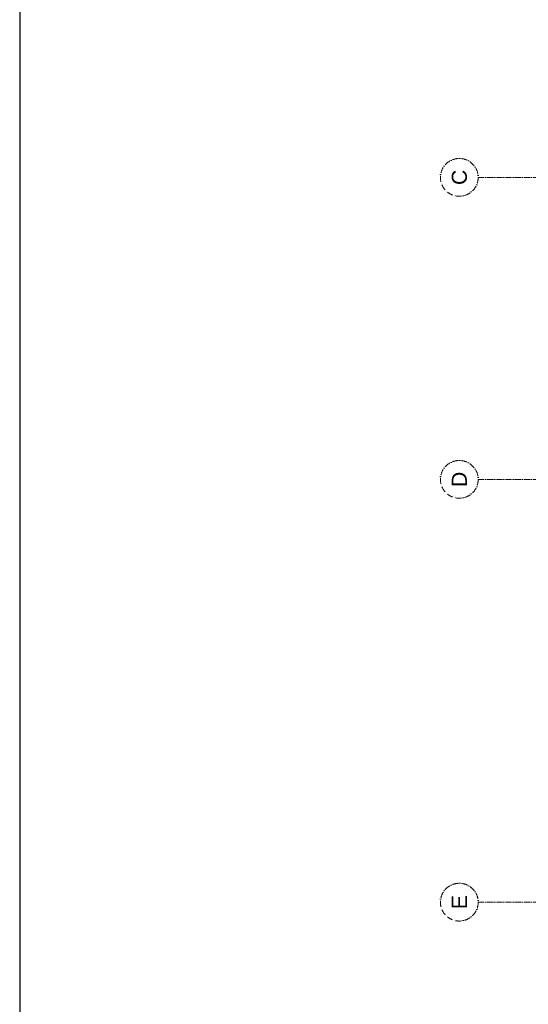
# Model space of a CAD drawing. Header units: inches. Extents: x 201967 to 338763, y -32705 to 30884.
# Tile 204 of 236: x 324821 to 325831, y 3048 to 5004. Entities that reach past the tile are written whole.
import ezdxf
from ezdxf.enums import TextEntityAlignment as Align

# ---------------------------------------------------------------- set-up
doc = ezdxf.new("R2010")
doc.units = ezdxf.units.IN
doc.header["$MEASUREMENT"] = 0
doc.linetypes.add('ACAD_ISO10W100', pattern=[18, 12, -3, 0, -3])
doc.layers.add('11 OSIE ściany', color=2, linetype='ACAD_ISO10W100', lineweight=5)
doc.layers.add('30 WIDOK 1 005', color=5, linetype='Continuous', lineweight=5)
doc.styles.add('arialcce', font='arial.ttf')

# ---------------------------------------------------------------- blocks, each defined once
blk = doc.blocks.new('1 przekrój A Jagielońska')
at = {"layer": '11 OSIE ściany'}
for p, q in [((-2640, 795.04), (-2640, -553.92)), ((-1800, 795.04), (-1800, -553.92)), ((-1200, 795.04), (-1200, -553.92))]:
    blk.add_line(p, q, dxfattribs=at)
for centre in [(-2640, 832.54), (-1800, 832.54), (-1200, 832.54)]:
    blk.add_circle(centre, 37.5, dxfattribs=at)
at = {"layer": '11 OSIE ściany', "style": 'arialcce'}
for s, p in [('E', (-2640, 832.54)), ('D', (-1800, 832.54)), ('C', (-1200, 832.54))]:
    blk.add_text(s, height=30, dxfattribs=at).set_placement(p, align=Align.MIDDLE_CENTER)

msp = doc.modelspace()

# ---------------------------------------------------------------- linework, layer by layer
at = {"layer": 'Defpoints'}
msp.add_lwpolyline([(324820.91, 2734.72), (327790.91, 2734.72), (327790.91, 6934.72), (324820.91, 6934.72)], close=True, dxfattribs=at)

# ---------------------------------------------------------------- block references
at = {"layer": '30 WIDOK 1 005', "rotation": 90}
msp.add_blockref('1 przekrój A Jagielońska', (326526.24, 5890.87), dxfattribs=at)

doc.saveas('drawing.dxf')
